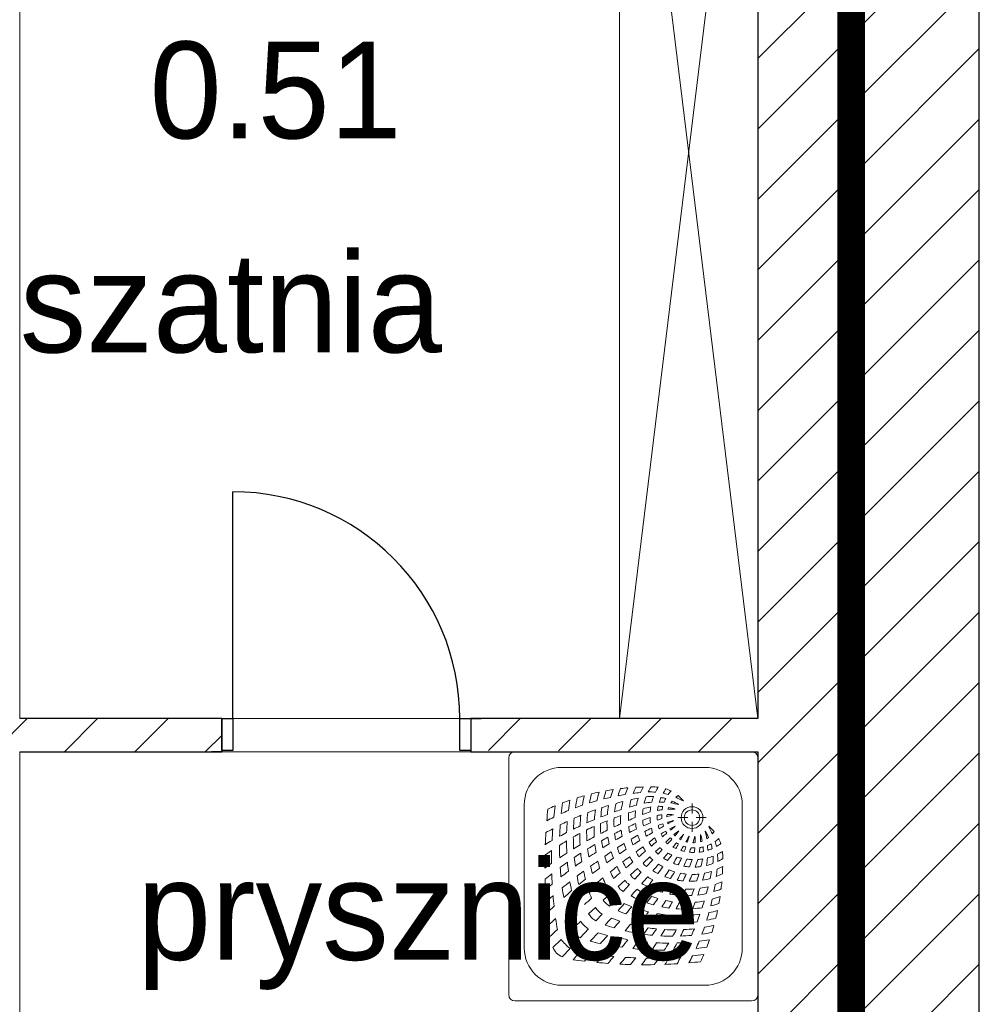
# Model space of a CAD drawing. Header units: millimetres. Extents: x -40063 to 512011, y 350190 to 687060.
# Tile 144 of 256: x 142235 to 145702, y 607765 to 611324. Entities that reach past the tile are written whole.
import ezdxf

# ---------------------------------------------------------------- set-up
doc = ezdxf.new("R2010")
doc.units = ezdxf.units.MM
doc.linetypes.add('DASHDOT', pattern=[1, 0.5, -0.25, 0, -0.25])
for name, color, linetype in [('Elementy Modelu - Strefy', 8, 'Continuous'), ('J_opis pomieszczeń', 8, 'Continuous'), ('Konstrukcja - Ściany zew', 8, 'Continuous'), ('Wnętrze - Umeblowanie', 8, 'Continuous'), ('X_ref', 8, 'Continuous')]:
    doc.layers.add(name, color=color, linetype=linetype)
doc.layers.add('J_zakres opracowania', color=226, linetype='DASHDOT', lineweight=30)
doc.styles.add('GENERATED_STYLE_2', font='txt')

# ---------------------------------------------------------------- blocks, each defined once
blk = doc.blocks.new('fdgdfg')
at = {"layer": 'Elementy Modelu - Strefy', "linetype": 'Continuous', "lineweight": 0}
for p, q in [((-201447.2, 456499.9), (-201447.2, 452409.9)), ((-198780.3, 452409.9), (-198780.3, 456499.9)), ((-201447.2, 452409.9), (-198780.3, 452409.9)), ((-201447.2, 452289.9), (-201447.2, 449689.9)), ((-198780.3, 452289.9), (-201447.2, 452289.9)), ((-198780.3, 449689.9), (-198780.3, 452289.9))]:
    blk.add_line(p, q, dxfattribs=at)
at = {"layer": 'Konstrukcja - Ściany zew', "linetype": 'Continuous'}
for p, q in [((-198480.3, 447199.9), (-198480.3, 457619.9)), ((-198420.3, 457619.9), (-198420.3, 447199.9)), ((-198780.3, 456499.9), (-198780.3, 452409.9)), ((-197980.3, 447699.9), (-197980.3, 455769.9)), ((-198420.3, 454900.9), (-197980.3, 455340.9)), ((-198780.3, 454795.4), (-198480.3, 455095.4)), ((-198420.3, 454646.3), (-197980.3, 455086.3)), ((-198780.3, 454540.9), (-198480.3, 454840.9)), ((-198420.3, 454391.7), (-197980.3, 454831.7)), ((-198780.3, 454286.3), (-198480.3, 454586.3)), ((-198420.3, 454137.2), (-197980.3, 454577.2)), ((-198780.3, 454031.7), (-198480.3, 454331.7)), ((-198420.3, 453882.6), (-197980.3, 454322.6)), ((-198780.3, 453777.2), (-198480.3, 454077.2)), ((-198420.3, 453628.1), (-197980.3, 454068.1)), ((-198780.3, 453522.6), (-198480.3, 453822.6)), ((-198420.3, 453373.5), (-197980.3, 453813.5)), ((-198780.3, 453268.1), (-198480.3, 453568.1)), ((-198420.3, 453119), (-197980.3, 453559)), ((-198780.3, 453013.5), (-198480.3, 453313.5)), ((-198420.3, 452864.4), (-197980.3, 453304.4)), ((-200677.2, 452409.9), (-200677.2, 453229.9)), ((-198780.3, 452759), (-198480.3, 453059)), ((-198420.3, 452609.8), (-197980.3, 453049.8)), ((-198780.3, 452504.4), (-198480.3, 452804.4)), ((-198420.3, 452355.3), (-197980.3, 452795.3)), ((-198780.3, 452249.8), (-198480.3, 452549.8)), ((-198420.3, 452100.7), (-197980.3, 452540.7)), ((-201540.4, 452289.9), (-201420.4, 452409.9)), ((-200717.2, 452409.9), (-201447.2, 452409.9)), ((-201285.8, 452289.9), (-201165.8, 452409.9)), ((-201031.2, 452289.9), (-200911.2, 452409.9)), ((-200717.2, 452409.9), (-200754.2, 452409.9)), ((-200717.2, 452409.9), (-200754.2, 452409.9)), ((-200717.2, 452409.9), (-200717.2, 452294.9)), ((-200717.2, 452409.9), (-200677.2, 452409.9)), ((-200717.2, 452294.9), (-200717.2, 452409.9)), ((-200717.2, 452409.9), (-200717.2, 452294.9)), ((-200677.2, 452409.9), (-200677.2, 452294.9)), ((-199857.2, 452294.9), (-199857.2, 452409.9)), ((-199857.2, 452409.9), (-199817.2, 452409.9)), ((-199817.2, 452409.9), (-199780.2, 452409.9)), ((-199817.2, 452409.9), (-199817.2, 452294.9)), ((-198780.3, 452409.9), (-199817.2, 452409.9)), ((-199817.2, 452409.9), (-199817.2, 452294.9)), ((-199817.2, 452409.9), (-199817.2, 452294.9)), ((-199817.2, 452409.9), (-199780.2, 452409.9)), ((-199753.8, 452294.6), (-199638.5, 452409.9)), ((-199500.4, 452293.3), (-199383.9, 452409.9)), ((-199247.1, 452292.1), (-199129.3, 452409.9)), ((-198993.7, 452290.9), (-198874.8, 452409.9)), ((-200776.7, 452289.9), (-200717.2, 452349.3)), ((-201447.2, 452289.9), (-200717.2, 452289.9)), ((-200717.2, 452289.9), (-200754.2, 452289.9)), ((-200717.2, 452289.9), (-200754.2, 452289.9)), ((-200717.2, 452294.9), (-200717.2, 452289.9)), ((-200677.2, 452294.9), (-200717.2, 452294.9)), ((-200717.2, 452294.9), (-200717.2, 452289.9)), ((-199817.2, 452294.9), (-199857.2, 452294.9)), ((-199817.2, 452294.9), (-199817.2, 452289.9)), ((-199817.2, 452294.9), (-199817.2, 452289.9)), ((-199817.2, 452289.9), (-199780.2, 452289.9)), ((-199817.2, 452289.9), (-198780.3, 452289.9)), ((-199817.2, 452289.9), (-199780.2, 452289.9)), ((-198780.3, 451995.3), (-198480.3, 452295.3)), ((-198780.3, 452289.9), (-198780.3, 449689.9)), ((-198420.3, 451846.2), (-197980.3, 452286.2)), ((-198780.3, 451740.7), (-198480.3, 452040.7)), ((-198420.3, 451591.6), (-197980.3, 452031.6)), ((-198780.3, 451486.2), (-198480.3, 451786.2)), ((-198420.3, 451337), (-197980.3, 451777)), ((-198780.3, 451231.6), (-198480.3, 451531.6)), ((-198420.3, 451082.5), (-197980.3, 451522.5))]:
    blk.add_line(p, q, dxfattribs=at)
at = {"layer": 'Konstrukcja - Ściany zew', "linetype": 'Continuous', "lineweight": 13}
for p, q in [((-199280.3, 452409.9), (-199280.3, 456499.9)), ((-199280.3, 456499.9), (-198780.3, 452409.9)), ((-199280.3, 452409.9), (-198780.3, 456499.9))]:
    blk.add_line(p, q, dxfattribs=at)
at = {"layer": 'Konstrukcja - Ściany zew', "linetype": 'Continuous'}
blk.add_arc((-200677.2, 452409.9), 820, 0, 90, dxfattribs=at)
at = {"layer": 'Wnętrze - Umeblowanie', "color": 252, "linetype": 'Continuous', "lineweight": 5}
for p, q in [((-199657.8, 452289.9), (-198802.8, 452289.9)), ((-199680.3, 451412.4), (-199680.3, 452267.4)), ((-198780.3, 451412.4), (-198780.3, 452267.4)), ((-199489.1, 452233.6), (-198971.6, 452233.6)), ((-199624.1, 451581.1), (-199624.1, 452098.6)), ((-199018.1, 452103.2), (-199018.1, 452067.6)), ((-198836.6, 451581.1), (-198836.6, 452098.6)), ((-199069.3, 452052.1), (-199033.7, 452052.1)), ((-199018.1, 452036.5), (-199018.1, 452000.9)), ((-199002.6, 452052.1), (-198966.9, 452052.1)), ((-199083.4, 451991.3), (-199066, 452004.2)), ((-199078.9, 451986.8), (-199066, 452004.2)), ((-199113, 451963.6), (-199096.6, 451979)), ((-199106.6, 451957.1), (-199091.2, 451973.6)), ((-199149.8, 451929.4), (-199133.6, 451944.4)), ((-199140.8, 451920.4), (-199125.7, 451936.6)), ((-199194.7, 451887.6), (-199170.7, 451909.9)), ((-199182.6, 451875.5), (-199160.3, 451899.5)), ((-199240.3, 451845), (-199215.3, 451868.3)), ((-199225.2, 451829.8), (-199201.9, 451854.8)), ((-199284.9, 451803.5), (-199260.3, 451826.4)), ((-199266.7, 451785.3), (-199243.7, 451809.9)), ((-199338.7, 451753.4), (-199313.5, 451776.8)), ((-199316.8, 451731.5), (-199293.4, 451756.6)), ((-199391.7, 451704), (-199366.5, 451727.5)), ((-199366.1, 451678.5), (-199342.7, 451703.7)), ((-199452.5, 451647.4), (-199420.2, 451677.5)), ((-199422.8, 451617.7), (-199392.7, 451650)), ((-199521.5, 451583.1), (-199490.7, 451611.8)), ((-199487.1, 451548.7), (-199458.4, 451579.5)), ((-199489.1, 451446.1), (-198971.6, 451446.1)), ((-199657.8, 451389.9), (-198802.8, 451389.9))]:
    blk.add_line(p, q, dxfattribs=at)
for radius in [39.4, 28.1]:
    blk.add_circle((-199018.1, 452052.1), radius, dxfattribs=at)
for centre, radius, start, end in [((-199657.8, 452267.4), 22.5, 90, 180), ((-198802.8, 452267.4), 22.5, 0, 90), ((-199489.1, 452098.6), 135, 90, 180), ((-198971.6, 452098.6), 135, 0, 90), ((-199175.6, 451298.4), 864.6, 105.5566, 107.3296), ((-198788.1, 451989), 635.5, 167.056, 170.2461), ((-198848.6, 452000.7), 550.3, 165.5329, 169.0655), ((-199175.6, 451298.4), 864.6, 101.9045, 103.7662), ((-198871.7, 452010.7), 500.5, 164.4999, 168.1851), ((-198938.9, 452023.4), 409.9, 162.1031, 166.4269), ((-199175.6, 451298.4), 864.6, 98.5164, 100.2169), ((-198971.3, 452031.2), 354.1, 159.7902, 164.5754), ((-198973, 452033.7), 327.2, 157.8357, 162.7222), ((-199115.9, 451232.3), 914.5, 99.0727, 100.6838), ((-199175.6, 451298.4), 864.6, 94.945, 96.6712), ((-198995.8, 452041.7), 280.4, 155.0876, 160.4939), ((-198983, 452045.4), 265.1, 153.941, 159.1974), ((-199115.9, 451232.3), 914.5, 95.5728, 97.2133), ((-199175.6, 451298.4), 864.6, 91.2552, 93.0155), ((-199170.9, 451909.5), 235.5, 98.2673, 98.4898), ((-199001.4, 452053.5), 222, 150.4857, 156.3699), ((-199165.1, 452008.4), 120.4, 86.062, 99.0798), ((-198999.3, 452057.4), 197.6, 147.6937, 153.7171), ((-199170.9, 451909.5), 235.5, 84.9338, 91.3531), ((-199160.2, 451957.8), 205.3, 84.3656, 91.6872), ((-198973.6, 452058.1), 196.3, 158.9838, 165.3187), ((-198973.6, 452058.1), 196.3, 148.0048, 154.0349), ((-198980.8, 452059.2), 163.2, 143.6325, 150.3646), ((-199170.9, 451909.5), 235.5, 73.6276, 78.1799), ((-199155, 452026.3), 136.6, 63.4209, 71.7411), ((-199001.1, 452062.2), 126.6, 137.0835, 144.7083), ((-199015.7, 452055.4), 93.2, 124.6184, 131.2703), ((-199155, 452026.3), 136.6, 39.0538, 50.804), ((-199175.6, 451298.4), 864.6, 112.9528, 114.8539), ((-198021.5, 451897.7), 1504.2, 172.4787, 174.0416), ((-198393.2, 451947.7), 1103.9, 171.7816, 173.8239), ((-199175.6, 451298.4), 864.6, 109.1601, 111.0212), ((-198582.7, 451968.2), 888.9, 170.4871, 172.9333), ((-198700.6, 451980.7), 746.4, 168.9506, 171.7612), ((-199115.9, 451232.3), 914.5, 109.0528, 110.7073), ((-199115.9, 451232.3), 914.5, 105.5811, 107.3615), ((-199014.4, 451081), 1059.9, 106.7248, 108.0925), ((-199115.9, 451232.3), 914.5, 102.4254, 104.0124), ((-198971.3, 452031.2), 354.1, 169.4371, 174.7816), ((-198973, 452033.7), 327.2, 167.6445, 173.1584), ((-199014.4, 451081), 1059.9, 103.8261, 105.2178), ((-198999.2, 452041.8), 277.2, 165.702, 171.8878), ((-198988, 452045.6), 260.2, 164.0692, 170.1949), ((-198879.5, 450863.5), 1279.6, 105.3857, 106.5669), ((-199014.4, 451081), 1059.9, 100.7659, 102.1863), ((-199001.4, 452053.5), 222, 161.9479, 168.6423), ((-198999.3, 452057.4), 197.6, 159.2902, 166.1981), ((-199141.3, 451805.9), 302.7, 94.1975, 99.4754), ((-199014.4, 451081), 1059.9, 99.163, 99.2101), ((-198980.8, 452059.2), 163.2, 168.0965, 173.2885), ((-199139.4, 451924.2), 168.8, 84.8247, 90.3698), ((-198980.8, 452059.2), 163.2, 156.1921, 162.3958), ((-199141.3, 451805.9), 302.7, 85.8215, 89.0569), ((-199166.2, 451945.7), 183, 73.2222, 78.6323), ((-199001.1, 452062.2), 126.6, 166.2977, 171.622), ((-199001.1, 452062.2), 126.6, 152.3854, 158.8878), ((-199015.7, 452055.4), 93.2, 142.6304, 147.8613), ((-199141.3, 451805.9), 302.7, 75.7178, 81.1284), ((-199166.2, 451945.7), 183, 57.0557, 65.3318), ((-198667.9, 452966.3), 935.1, 244.0421, 245.9516), ((-197683.4, 451882), 1866.4, 173.8199, 175.1177), ((-199115.9, 451232.3), 914.5, 112.4302, 114.1927), ((-199014.4, 451081), 1059.9, 112.4747, 113.8946), ((-198788.1, 451989), 635.5, 173.5486, 177.0249), ((-198848.6, 452000.7), 550.3, 172.7175, 176.5999), ((-199014.4, 451081), 1059.9, 109.4447, 111.0051), ((-198871.7, 452010.7), 500.5, 171.9865, 176.0814), ((-198938.9, 452023.4), 409.9, 170.8547, 175.6651), ((-198879.5, 450863.5), 1279.6, 110.3257, 111.459), ((-198930.9, 451070.3), 1047.7, 109.2129, 110.6163), ((-198879.5, 450863.5), 1279.6, 107.9317, 109.0851), ((-198999.2, 452041.8), 277.2, 176.3073, 182.5294), ((-198988, 452045.6), 260.2, 174.8156, 180.8272), ((-198930.9, 451070.3), 1047.7, 106.1407, 107.5675), ((-199001.4, 452053.5), 222, 173.9956, 180.3071), ((-198999.3, 452057.4), 197.6, 172.2145, 178.3975), ((-199069.7, 451745.5), 341.9, 106.9455, 111.8192), ((-199083.2, 451665.3), 433.5, 101.1727, 104.9541), ((-198973.6, 452058.1), 196.3, 170.4637, 175.7817), ((-199105.7, 451865.5), 198.2, 96.3774, 101.1212), ((-198980.8, 452059.2), 163.2, 179.7444, 185.8087), ((-199091.6, 451779.1), 303.6, 96.592, 99.7282), ((-199001.1, 452062.2), 126.6, 179.89, 186.1614), ((-199015.7, 452055.4), 93.2, 174.9225, 180.3158), ((-198783.4, 451086.4), 1021.8, 107.1695, 108.5766), ((-199105.7, 451865.5), 198.2, 84.0035, 90.8126), ((-199015.7, 452055.4), 93.2, 158.8798, 163.1889), ((-199091.6, 451779.1), 303.6, 87.5675, 92.5262), ((-199147.1, 451867.8), 225.7, 72.3069, 78.6483), ((-199018.2, 452052), 67.7, 153, 153.3305), ((-199115.9, 451232.3), 914.5, 116.0552, 117.8467), ((-198393.2, 451947.7), 1103.9, 175.9289, 178.09), ((-199014.4, 451081), 1059.9, 115.3851, 116.9202), ((-198582.7, 451968.2), 888.9, 175.4607, 178.0756), ((-198700.6, 451980.7), 746.4, 174.6699, 177.705), ((-198879.5, 450863.5), 1279.6, 115.1232, 116.2963), ((-198879.5, 450863.5), 1279.6, 112.5875, 113.8953), ((-198938.9, 452023.4), 409.9, 178.9241, 184.0071), ((-198930.9, 451070.3), 1047.7, 112.116, 113.505), ((-198971.3, 452031.2), 354.1, 178.4231, 183.997), ((-198973, 452033.7), 327.2, 176.9932, 182.674), ((-198630.9, 450608.2), 1560.9, 114.4094, 115.377), ((-198630.9, 450608.2), 1560.9, 112.3055, 113.2926), ((-198607.5, 450663.5), 1499.3, 114.2057, 115.243), ((-199001.4, 452053.5), 222, 185.8313, 191.1444), ((-198941.3, 451453.9), 641.3, 110.8759, 113.4288), ((-198999.3, 452057.4), 197.6, 184.3804, 190.2664), ((-198783.4, 451086.4), 1021.8, 112.126, 113.6742), ((-198973.6, 452058.1), 196.3, 181.4714, 187.3755), ((-198783.4, 451086.4), 1021.8, 109.6514, 110.6135), ((-198952.5, 451529.5), 528.8, 108.8716, 110.7776), ((-198980.8, 452059.2), 163.2, 192.5047, 196.7611), ((-198058.2, 450154.6), 2148.1, 119.6526, 120.1462), ((-199001.1, 452062.2), 126.6, 194.8011, 198.8045), ((-198952.5, 451529.5), 528.8, 104.5128, 106.9547), ((-199015.7, 452055.4), 93.2, 192.4548, 195.7089), ((-198058.2, 450154.6), 2148.1, 118.5547, 119.1761), ((-198888.5, 451603.2), 459.2, 114.438, 117.1542), ((-193383.2, 445096.6), 8965.9, 129.43616, 129.57711), ((-199043.9, 451915.2), 136.6, 39.196, 50.9462), ((-198103.9, 452402.3), 935.1, 204.0484, 205.9579), ((-197683.4, 451882), 1866.4, 176.4427, 177.7819), ((-199014.4, 451081), 1059.9, 118.5744, 120.1169), ((-198021.5, 451897.7), 1504.2, 175.6486, 177.2877), ((-198879.5, 450863.5), 1279.6, 117.5376, 118.8267), ((-198930.9, 451070.3), 1047.7, 118.0536, 119.5121), ((-198788.1, 451989), 635.5, 179.4694, 183.2131), ((-198930.9, 451070.3), 1047.7, 114.9042, 116.5241), ((-198848.6, 452000.7), 550.3, 179.2729, 183.442), ((-198871.7, 452010.7), 500.5, 178.8691, 183.254), ((-198630.9, 450608.2), 1560.9, 116.3855, 117.3405), ((-198607.5, 450663.5), 1499.3, 116.3954, 117.4174), ((-198973, 452033.7), 327.2, 186.9155, 190.9992), ((-198999.2, 452041.8), 277.2, 187.3268, 191.8912), ((-198988, 452045.6), 260.2, 185.7466, 190.4308), ((-198783.4, 451086.4), 1021.8, 115.244, 116.7853), ((-198952.5, 451529.5), 528.8, 119.6178, 122.7079), ((-199001.4, 452053.5), 222, 196.8274, 202.1523), ((-198952.5, 451529.5), 528.8, 113.6707, 116.5727), ((-198999.3, 452057.4), 197.6, 196.1403, 201.5744), ((-198058.2, 450154.6), 2148.1, 120.8741, 121.5744), ((-198973.6, 452058.1), 196.3, 193.0403, 197.731), ((-198888.5, 451603.2), 459.2, 119.3188, 121.7595), ((-198980.8, 452059.2), 163.2, 203.6956, 207.934), ((-193383.2, 445096.6), 8965.9, 129.68965, 129.82174), ((-199001.1, 452062.2), 126.6, 207.5784, 211.5243), ((-199015.7, 452055.4), 93.2, 207.8934, 211.113), ((-199015.7, 452055.4), 93.2, 223.4687, 225.4047), ((-199014.8, 452054.5), 93.2, 224.5953, 226.5313), ((-205973.6, 457687), 8965.9, 320.42289, 320.56384), ((-199467, 452181.7), 459.2, 332.8458, 335.562), ((-199018.2, 452052), 67.7, 296.6695, 297), ((-199291.1, 451978.6), 303.6, 357.4738, 2.4325), ((-199202.4, 451923.1), 225.7, 11.3517, 17.6931), ((-199124.5, 451904), 183, 24.6682, 32.9443), ((-199264.2, 451928.9), 302.7, 8.8716, 14.2822), ((-199014.8, 452054.5), 93.2, 318.7297, 325.3816), ((-198879.5, 450863.5), 1279.6, 120.2451, 121.5191), ((-198930.9, 451070.3), 1047.7, 121.0716, 122.7127), ((-198393.2, 451947.7), 1103.9, 179.7859, 182.1023), ((-198582.7, 451968.2), 888.9, 180.0359, 182.849), ((-198700.6, 451980.7), 746.4, 179.8991, 183.1703), ((-198630.9, 450608.2), 1560.9, 120.479, 121.4725), ((-198630.9, 450608.2), 1560.9, 118.3183, 119.427), ((-198607.5, 450663.5), 1499.3, 120.5277, 121.701), ((-198871.7, 452010.7), 500.5, 186.3989, 189.6815), ((-198607.5, 450663.5), 1499.3, 118.4603, 119.473), ((-198938.9, 452023.4), 409.9, 187.6617, 191.345), ((-198783.4, 451086.4), 1021.8, 121.5257, 123.0594), ((-198971.3, 452031.2), 354.1, 188.0533, 192.0312), ((-198783.4, 451086.4), 1021.8, 118.4623, 119.9952), ((-198638.4, 450945.5), 1190.7, 121.6738, 123.039), ((-198999.2, 452041.8), 277.2, 197.4065, 202.0387), ((-198988, 452045.6), 260.2, 195.873, 200.616), ((-198058.2, 450154.6), 2148.1, 122.3277, 123.1056), ((-198888.5, 451603.2), 459.2, 125.1743, 128.3067), ((-198999.3, 452057.4), 197.6, 208.3461, 213.1161), ((-193383.2, 445096.6), 8965.9, 129.99989, 130.15365), ((-198973.6, 452058.1), 196.3, 203.9046, 208.3479), ((-198980.8, 452059.2), 163.2, 215.8661, 217.4927), ((-199010.9, 452089.4), 163.2, 232.5073, 234.1339), ((-199001.1, 452062.2), 126.6, 221.099, 222.8153), ((-199008, 452069.1), 126.6, 227.1847, 228.901), ((-205973.6, 457687), 8965.9, 320.17826, 320.31035), ((-199467, 452181.7), 459.2, 328.2405, 330.6812), ((-199008, 452069.1), 126.6, 238.4757, 242.4216), ((-199014.8, 452054.5), 93.2, 238.887, 242.1066), ((-200915.6, 453012), 2148.1, 330.8239, 331.4453), ((-199014.8, 452054.5), 93.2, 254.2911, 257.5452), ((-199540.6, 452117.6), 528.8, 343.0453, 345.4872), ((-199983.8, 452286.8), 1021.8, 341.4234, 342.8305), ((-199014.8, 452054.5), 93.2, 269.6842, 275.0775), ((-199204.7, 451964.4), 198.2, 359.1874, 5.9965), ((-199014.8, 452054.5), 93.2, 286.8111, 291.1202), ((-199014.8, 452054.5), 93.2, 302.1387, 307.3696), ((-199008, 452069.1), 126.6, 291.1122, 297.6146), ((-199264.2, 451928.9), 302.7, 0.9431, 4.1785), ((-199124.5, 451904), 183, 11.3677, 16.7778), ((-199008, 452069.1), 126.6, 305.2917, 312.9165), ((-199160.7, 451899.3), 235.5, 11.8201, 16.3724), ((-199010.9, 452089.4), 163.2, 299.6354, 306.3675), ((-199043.9, 451915.2), 136.6, 18.2589, 26.5791), ((-197683.4, 451882), 1866.4, 178.9625, 180.3711), ((-198930.9, 451070.3), 1047.7, 124.5668, 126.1928), ((-198021.5, 451897.7), 1504.2, 178.6534, 180.4009), ((-198630.9, 450608.2), 1560.9, 122.5402, 123.6727), ((-198607.5, 450663.5), 1499.3, 122.8265, 123.8881), ((-198788.1, 451989), 635.5, 185.9324, 188.6814), ((-198848.6, 452000.7), 550.3, 186.4367, 189.5059), ((-198649.5, 450772.3), 1358, 121.7444, 123.1046), ((-198638.4, 450945.5), 1190.7, 124.3502, 125.7138), ((-198971.3, 452031.2), 354.1, 196.8435, 200.751), ((-198973, 452033.7), 327.2, 195.9778, 200.1069), ((-198058.2, 450154.6), 2148.1, 123.8911, 124.673), ((-196687, 448578.7), 4199.8, 126.6846, 127.0993), ((-198988, 452045.6), 260.2, 206.77, 211.2526), ((-193383.2, 445096.6), 8965.9, 130.33581, 130.5365), ((-199001.4, 452053.5), 222, 208.7581, 213.4855), ((-198999.3, 452057.4), 197.6, 220.3725, 222.2207), ((-199012.8, 452070.9), 197.6, 227.7793, 229.6275), ((-198973.6, 452058.1), 196.3, 215.3872, 217.0355), ((-199012.1, 452096.6), 196.3, 232.9645, 234.6128), ((-205973.6, 457687), 8965.9, 319.84635, 320.00011), ((-199467, 452181.7), 459.2, 321.6933, 324.8257), ((-199012.1, 452096.6), 196.3, 241.6521, 246.0954), ((-199010.9, 452089.4), 163.2, 242.066, 246.3044), ((-200915.6, 453012), 2148.1, 329.8538, 330.3474), ((-199010.9, 452089.4), 163.2, 253.2389, 257.4953), ((-199008, 452069.1), 126.6, 251.1955, 255.1989), ((-199540.6, 452117.6), 528.8, 339.2224, 341.1284), ((-199983.8, 452286.8), 1021.8, 339.3865, 340.3486), ((-199010.9, 452089.4), 163.2, 264.1913, 270.2556), ((-199008, 452069.1), 126.6, 263.8386, 270.11), ((-199204.7, 451964.4), 198.2, 348.8788, 353.6226), ((-199291.1, 451978.6), 303.6, 350.2718, 353.408), ((-199010.9, 452089.4), 163.2, 276.7115, 281.9035), ((-199008, 452069.1), 126.6, 278.378, 283.7023), ((-199146, 451930.8), 168.8, 359.6302, 5.1753), ((-199010.9, 452089.4), 163.2, 287.6042, 293.8079), ((-199012.1, 452096.6), 196.3, 295.9651, 301.9952), ((-199160.7, 451899.3), 235.5, 358.6469, 5.0662), ((-199112.4, 451910), 205.3, 358.3128, 5.6344), ((-198630.9, 450608.2), 1560.9, 124.9768, 126.0651), ((-198607.5, 450663.5), 1499.3, 125.0381, 126.2732), ((-198582.7, 451968.2), 888.9, 184.9824, 187.0993), ((-198700.6, 451980.7), 746.4, 185.5886, 188.0087), ((-198649.5, 450772.3), 1358, 124.3788, 125.5811), ((-198365.3, 450438.7), 1762.5, 124.3008, 125.3332), ((-198871.7, 452010.7), 500.5, 193.4016, 196.3818), ((-198938.9, 452023.4), 409.9, 195.7242, 199.1802), ((-198058.2, 450154.6), 2148.1, 125.3959, 126.1709), ((-196687, 448578.7), 4199.8, 127.4962, 127.918), ((-198973, 452033.7), 327.2, 205.6884, 209.8756), ((-193383.2, 445096.6), 8965.9, 130.7207, 130.92724), ((-198999.2, 452041.8), 277.2, 208.1957, 212.7383), ((-198988, 452045.6), 260.2, 217.4055, 219.2965), ((-199024.6, 452082.2), 260.2, 230.7035, 232.5945), ((-199001.4, 452053.5), 222, 220.2953, 222.2018), ((-199016.7, 452068.8), 222, 227.7982, 229.7047), ((-205973.6, 457687), 8965.9, 319.4635, 319.66419), ((-199016.7, 452068.8), 222, 236.5145, 241.2419), ((-199012.8, 452070.9), 197.6, 236.8839, 241.6539), ((-200915.6, 453012), 2148.1, 328.4256, 329.1259), ((-199012.8, 452070.9), 197.6, 248.4256, 253.8597), ((-199012.1, 452096.6), 196.3, 252.269, 256.9597), ((-199540.6, 452117.6), 528.8, 333.4273, 336.3293), ((-199983.8, 452286.8), 1021.8, 336.3258, 337.874), ((-199012.1, 452096.6), 196.3, 262.6245, 268.5286), ((-199616.3, 452128.9), 641.3, 336.5712, 339.1241), ((-199324.7, 452000.5), 341.9, 338.1808, 343.0545), ((-199012.1, 452096.6), 196.3, 274.2183, 279.5363), ((-199404.8, 451987), 433.5, 345.0459, 348.8273), ((-199264.2, 451928.9), 302.7, 350.5246, 355.8025), ((-199012.8, 452070.9), 197.6, 283.8019, 290.7098), ((-199012.1, 452096.6), 196.3, 284.6813, 291.0162), ((-199061.8, 451905.1), 120.4, 350.9202, 3.938), ((-199989.2, 452055.7), 1059.9, 350.7899, 350.837), ((-199012.8, 452070.9), 197.6, 296.2829, 302.3063), ((-198607.5, 450663.5), 1499.3, 127.7297, 128.908), ((-198021.5, 451897.7), 1504.2, 181.8453, 183.2695), ((-198393.2, 451947.7), 1103.9, 183.9219, 185.7175), ((-198649.5, 450772.3), 1358, 126.8933, 128.3212), ((-198365.3, 450438.7), 1762.5, 126.3527, 127.3137), ((-198788.1, 451989), 635.5, 191.8787, 194.5372), ((-198848.6, 452000.7), 550.3, 193.0421, 195.9266), ((-198058.2, 450154.6), 2148.1, 127.0279, 127.8959), ((-196687, 448578.7), 4199.8, 128.2881, 128.7048), ((-198938.9, 452023.4), 409.9, 204.0771, 207.8554), ((-193383.2, 445096.6), 8965.9, 131.10129, 131.30523), ((-198971.3, 452031.2), 354.1, 206.1376, 210.229), ((-198973, 452033.7), 327.2, 215.219, 217.1214), ((-198999.2, 452041.8), 277.2, 218.7401, 220.7182), ((-199028.4, 452071), 277.2, 229.2818, 231.2599), ((-199024.6, 452082.2), 260.2, 238.7474, 243.23), ((-202491.5, 454383.2), 4199.8, 322.9008, 323.3154), ((-200915.6, 453012), 2148.1, 326.8944, 327.6723), ((-199016.7, 452068.8), 222, 247.8477, 253.1726), ((-199540.6, 452117.6), 528.8, 327.2921, 330.3822), ((-199983.8, 452286.8), 1021.8, 333.2147, 334.756), ((-199016.7, 452068.8), 222, 258.8556, 264.1687), ((-200406.7, 452462.7), 1499.3, 334.757, 335.7943), ((-199012.8, 452070.9), 197.6, 259.7336, 265.6196), ((-200462, 452439.2), 1560.9, 336.7074, 337.6945), ((-199016.7, 452068.8), 222, 269.6929, 276.0044), ((-199012.8, 452070.9), 197.6, 271.6025, 277.7855), ((-199999.9, 452139.3), 1047.7, 342.4325, 343.8593), ((-200206.7, 452190.7), 1279.6, 343.4331, 344.6143), ((-199016.7, 452068.8), 222, 281.3577, 288.0521), ((-199989.2, 452055.7), 1059.9, 347.8137, 349.2341), ((-199837.9, 451954.2), 914.5, 352.7867, 354.4272), ((-199024.8, 452087.2), 265.1, 290.8026, 296.059), ((-199160.7, 451899.3), 235.5, 351.5102, 351.7327), ((-199016.7, 452068.8), 222, 293.6301, 299.5143), ((-199771.8, 451894.6), 864.6, 356.9845, 358.7448), ((-197683.4, 451882), 1866.4, 181.5933, 182.7977), ((-198649.5, 450772.3), 1358, 130.0453, 131.4012), ((-198365.3, 450438.7), 1762.5, 128.3665, 129.523), ((-198582.7, 451968.2), 888.9, 189.559, 191.6861), ((-198700.6, 451980.7), 746.4, 190.8315, 193.2228), ((-198058.2, 450154.6), 2148.1, 128.7668, 129.5894), ((-196687, 448578.7), 4199.8, 129.1772, 129.6324), ((-198848.6, 452000.7), 550.3, 199.9273, 203.1235), ((-193383.2, 445096.6), 8965.9, 131.54135, 131.76011), ((-198871.7, 452010.7), 500.5, 200.6281, 203.9665), ((-198971.3, 452031.2), 354.1, 215.3155, 217.2306), ((-199039, 452098.9), 354.1, 232.7694, 234.6845), ((-199036.4, 452097.2), 327.2, 232.8786, 234.781), ((-205973.6, 457687), 8965.9, 319.07276, 319.2793), ((-199036.4, 452097.2), 327.2, 240.1244, 244.3116), ((-199028.4, 452071), 277.2, 237.2617, 241.8043), ((-202491.5, 454383.2), 4199.8, 322.082, 322.5038), ((-200915.6, 453012), 2148.1, 325.327, 326.1089), ((-199028.4, 452071), 277.2, 247.9613, 252.5935), ((-199024.6, 452082.2), 260.2, 249.384, 254.127), ((-199024.6, 452082.2), 260.2, 259.5692, 264.2534), ((-199024.6, 452082.2), 260.2, 269.1728, 275.1844), ((-199024.6, 452082.2), 260.2, 279.8051, 285.9308), ((-199837.9, 451954.2), 914.5, 349.3162, 350.9273), ((-199028.5, 452074.4), 280.4, 289.5061, 294.9124), ((-199771.8, 451894.6), 864.6, 353.3288, 355.055), ((-198393.2, 451947.7), 1103.9, 187.7802, 189.6067), ((-198058.2, 450154.6), 2148.1, 130.4947, 131.4994), ((-196687, 448578.7), 4199.8, 130.0988, 130.5395), ((-198788.1, 451989), 635.5, 198.1277, 201.0486), ((-199238.6, 451826.7), 90, 213.6661, 222.8255), ((-198938.9, 452023.4), 409.9, 212.4326, 214.2719), ((-199046.8, 452131.3), 409.9, 235.7281, 237.5674), ((-205973.6, 457687), 8965.9, 318.69477, 318.89871), ((-199039, 452098.9), 354.1, 239.771, 243.8624), ((-202491.5, 454383.2), 4199.8, 321.2952, 321.7119), ((-199036.4, 452097.2), 327.2, 249.8931, 254.0222), ((-200124.7, 452431.8), 1190.7, 326.961, 328.3262), ((-199983.8, 452286.8), 1021.8, 330.0048, 331.5377), ((-199036.4, 452097.2), 327.2, 259.0008, 263.0845), ((-199028.4, 452071), 277.2, 258.1088, 262.6732), ((-200406.7, 452462.7), 1499.3, 332.5826, 333.6046), ((-200462, 452439.2), 1560.9, 334.623, 335.5906), ((-199028.4, 452071), 277.2, 267.4706, 273.6927), ((-199999.9, 452139.3), 1047.7, 339.3837, 340.7871), ((-200206.7, 452190.7), 1279.6, 340.9149, 342.0683), ((-199036.4, 452097.2), 327.2, 276.8416, 282.3555), ((-199028.4, 452071), 277.2, 278.1122, 284.298), ((-199989.2, 452055.7), 1059.9, 344.7822, 346.1739), ((-199036.4, 452097.2), 327.2, 287.2778, 292.1643), ((-198365.3, 450438.7), 1762.5, 130.9439, 132.0179), ((-197683.4, 451882), 1866.4, 184.1137, 185.3442), ((-198021.5, 451897.7), 1504.2, 184.8687, 186.3292), ((-196687, 448578.7), 4199.8, 131.025, 131.5674), ((-198582.7, 451968.2), 888.9, 194.4018, 196.7), ((-193383.2, 445096.6), 8965.9, 131.98875, 132.20562), ((-199265.5, 451805.9), 90, 215.6468, 225.5471), ((-199264.3, 451804.7), 90, 224.4529, 234.3532), ((-199243.5, 451831.5), 90, 227.1745, 236.3339), ((-205973.6, 457687), 8965.9, 318.23989, 318.45865), ((-199059.5, 452198.5), 500.5, 246.0335, 249.3719), ((-199046.8, 452131.3), 409.9, 242.1446, 245.9229), ((-200915.6, 453012), 2148.1, 323.8291, 324.6041), ((-199046.8, 452131.3), 409.9, 250.8198, 254.2758), ((-199039, 452098.9), 354.1, 249.249, 253.1565), ((-200124.7, 452431.8), 1190.7, 324.2862, 325.6498), ((-199983.8, 452286.8), 1021.8, 326.9406, 328.4743), ((-199039, 452098.9), 354.1, 257.9688, 261.9467), ((-200406.7, 452462.7), 1499.3, 330.527, 331.5397), ((-200462, 452439.2), 1560.9, 332.6595, 333.6145), ((-199039, 452098.9), 354.1, 266.003, 271.5769), ((-199036.4, 452097.2), 327.2, 267.326, 273.0068), ((-199999.9, 452139.3), 1047.7, 336.495, 337.884), ((-200206.7, 452190.7), 1279.6, 338.541, 339.6743), ((-199039, 452098.9), 354.1, 275.2184, 280.5629), ((-199989.2, 452055.7), 1059.9, 341.9075, 343.2752), ((-199837.9, 451954.2), 914.5, 345.9876, 347.5746), ((-199046.8, 452131.3), 409.9, 283.5731, 287.8969), ((-199039, 452098.9), 354.1, 285.4246, 290.2098), ((-199771.8, 451894.6), 864.6, 349.7831, 351.4836), ((-198058.2, 450154.6), 2148.1, 132.7562, 133.678), ((-198393.2, 451947.7), 1103.9, 191.8556, 193.8074), ((-193383.2, 445096.6), 8965.9, 132.44503, 132.71476), ((-199316.3, 451753.2), 90, 213.1469, 224.6807), ((-199289.6, 451774.3), 90, 211.3122, 222.1558), ((-199295.9, 451780.6), 90, 227.8442, 238.6878), ((-199069.4, 452221.6), 550.3, 246.8765, 250.0727), ((-202491.5, 454383.2), 4199.8, 320.3676, 320.8228), ((-200915.6, 453012), 2148.1, 322.1041, 322.9721), ((-199059.5, 452198.5), 500.5, 253.6182, 256.5984), ((-200631.4, 452704.9), 1762.5, 324.6668, 325.6992), ((-200297.9, 452420.6), 1358, 326.8954, 328.2556), ((-199059.5, 452198.5), 500.5, 260.3185, 263.6011), ((-200406.7, 452462.7), 1499.3, 328.299, 329.4723), ((-199046.8, 452131.3), 409.9, 258.655, 262.3383), ((-199046.8, 452131.3), 409.9, 265.9929, 271.0759), ((-199059.5, 452198.5), 500.5, 273.9186, 278.0135), ((-199046.8, 452131.3), 409.9, 274.3349, 279.1453), ((-199989.2, 452055.7), 1059.9, 338.9949, 340.5553), ((-199837.9, 451954.2), 914.5, 342.6385, 344.4189), ((-199059.5, 452198.5), 500.5, 281.8149, 285.5), ((-199771.8, 451894.6), 864.6, 346.2338, 348.0955), ((-196687, 448578.7), 4199.8, 132.253, 132.7354), ((-198021.5, 451897.7), 1504.2, 188.0389, 189.5966), ((-199343.7, 451724.9), 90, 211.7967, 224.2789), ((-199372.3, 451697.9), 11.2, 224.6807, 225.3193), ((-199316.9, 451753.9), 90, 225.3193, 236.8531), ((-205973.6, 457687), 8965.9, 317.79438, 318.01125), ((-199081.2, 452282), 635.5, 248.9514, 251.8723), ((-202491.5, 454383.2), 4199.8, 319.4605, 319.9012), ((-200915.6, 453012), 2148.1, 320.4106, 321.2332), ((-199081.2, 452282), 635.5, 255.4628, 258.1213), ((-199069.4, 452221.6), 550.3, 254.0734, 256.9579), ((-199069.4, 452221.6), 550.3, 260.4941, 263.5633), ((-200462, 452439.2), 1560.9, 330.573, 331.6817), ((-199069.4, 452221.6), 550.3, 266.558, 270.7271), ((-199059.5, 452198.5), 500.5, 266.746, 271.1309), ((-199999.9, 452139.3), 1047.7, 333.4759, 335.0958), ((-200206.7, 452190.7), 1279.6, 336.1047, 337.4125), ((-199069.4, 452221.6), 550.3, 273.4001, 277.2825), ((-199069.4, 452221.6), 550.3, 280.9345, 284.4671), ((-197683.4, 451882), 1866.4, 186.7256, 188.0018), ((-193383.2, 445096.6), 8965.9, 133.05993, 133.2958), ((-199374.3, 451691.9), 90, 209.6831, 223.2253), ((-199378.3, 451695.9), 90, 226.7747, 240.3169), ((-199345.3, 451726.5), 90, 225.7211, 238.2033), ((-205973.6, 457687), 8965.9, 317.28524, 317.55497), ((-199102, 452487.5), 888.9, 253.3, 255.5982), ((-199089.4, 452369.6), 746.4, 251.0222, 253.6299), ((-199089.4, 452369.6), 746.4, 256.7772, 259.1685), ((-200631.4, 452704.9), 1762.5, 322.6863, 323.6473), ((-200297.9, 452420.6), 1358, 324.4189, 325.6212), ((-199089.4, 452369.6), 746.4, 261.9913, 264.4114), ((-199081.2, 452282), 635.5, 261.3186, 264.0676), ((-200406.7, 452462.7), 1499.3, 326.1119, 327.1735), ((-200462, 452439.2), 1560.9, 328.5275, 329.521), ((-199081.2, 452282), 635.5, 266.7869, 270.5306), ((-199999.9, 452139.3), 1047.7, 330.4879, 331.9464), ((-200206.7, 452190.7), 1279.6, 333.7037, 334.8768), ((-199081.2, 452282), 635.5, 272.9751, 276.4514), ((-199989.2, 452055.7), 1059.9, 336.1054, 337.5253), ((-199837.9, 451954.2), 914.5, 339.2927, 340.9472), ((-199089.4, 452369.6), 746.4, 278.2388, 281.0494), ((-199081.2, 452282), 635.5, 279.7539, 282.944), ((-199771.8, 451894.6), 864.6, 342.6704, 344.4434), ((-199416, 451662), 90, 213.8799, 228.4865), ((-199408.2, 451654.2), 90, 221.5135, 236.1201), ((-199122.5, 452677), 1103.9, 256.1926, 258.1444), ((-202491.5, 454383.2), 4199.8, 318.4326, 318.975), ((-200915.6, 453012), 2148.1, 318.5006, 319.5053), ((-199102, 452487.5), 888.9, 258.3139, 260.441), ((-200631.4, 452704.9), 1762.5, 320.477, 321.6335), ((-200297.9, 452420.6), 1358, 321.6788, 323.1067), ((-199102, 452487.5), 888.9, 262.9007, 265.0176), ((-200406.7, 452462.7), 1499.3, 323.7268, 324.9619), ((-200462, 452439.2), 1560.9, 326.3273, 327.4598), ((-199102, 452487.5), 888.9, 267.151, 269.9641), ((-199089.4, 452369.6), 746.4, 266.8297, 270.1009), ((-199999.9, 452139.3), 1047.7, 327.2873, 328.9284), ((-200206.7, 452190.7), 1279.6, 331.1733, 332.4624), ((-199102, 452487.5), 888.9, 271.9244, 274.5393), ((-199089.4, 452369.6), 746.4, 272.295, 275.3301), ((-199989.2, 452055.7), 1059.9, 333.0798, 334.6149), ((-199837.9, 451954.2), 914.5, 335.8073, 337.5698), ((-199102, 452487.5), 888.9, 277.0667, 279.5129), ((-199771.8, 451894.6), 864.6, 338.9788, 340.8399), ((-199489.1, 451581.1), 135, 180, 270), ((-199440.9, 451623.3), 90, 206.5187, 222.3183), ((-199446.9, 451629.3), 90, 227.6817, 243.4813), ((-205973.6, 457687), 8965.9, 316.7042, 316.94007), ((-199172.5, 453048.7), 1504.2, 260.4034, 261.9611), ((-202491.5, 454383.2), 4199.8, 317.2646, 317.747), ((-199122.5, 452677), 1103.9, 260.3933, 262.2198), ((-199122.5, 452677), 1103.9, 264.2825, 266.0781), ((-199122.5, 452677), 1103.9, 267.8977, 270.2141), ((-199122.5, 452677), 1103.9, 271.91, 274.0711), ((-199122.5, 452677), 1103.9, 276.1761, 278.2184), ((-198971.6, 451581.1), 135, 270, 0), ((-199188.2, 453386.8), 1866.4, 261.9982, 263.2744), ((-200915.6, 453012), 2148.1, 316.322, 317.2438), ((-199188.2, 453386.8), 1866.4, 264.6558, 265.8863), ((-199172.5, 453048.7), 1504.2, 263.6708, 265.1313), ((-200631.4, 452704.9), 1762.5, 317.9821, 319.0561), ((-200297.9, 452420.6), 1358, 318.5988, 319.9547), ((-199172.5, 453048.7), 1504.2, 266.7305, 268.1547), ((-200406.7, 452462.7), 1499.3, 321.092, 322.2703), ((-200462, 452439.2), 1560.9, 323.9349, 325.0232), ((-199172.5, 453048.7), 1504.2, 269.5991, 271.3466), ((-199999.9, 452139.3), 1047.7, 323.8072, 325.4332), ((-200206.7, 452190.7), 1279.6, 328.4809, 329.7549), ((-199188.2, 453386.8), 1866.4, 272.2181, 273.5573), ((-199172.5, 453048.7), 1504.2, 272.7123, 274.3514), ((-199989.2, 452055.7), 1059.9, 329.8831, 331.4256), ((-199837.9, 451954.2), 914.5, 332.1533, 333.9448), ((-199188.2, 453386.8), 1866.4, 274.8823, 276.1801), ((-199172.5, 453048.7), 1504.2, 275.9584, 277.5213), ((-199771.8, 451894.6), 864.6, 335.1461, 337.0472), ((-199188.2, 453386.8), 1866.4, 267.2023, 268.4067), ((-199188.2, 453386.8), 1866.4, 269.6289, 271.0375), ((-199657.8, 451412.4), 22.5, 180, 270), ((-198802.8, 451412.4), 22.5, 270, 0)]:
    blk.add_arc(centre, radius, start, end, dxfattribs=at)
at = {"layer": 'Elementy Modelu - Strefy', "lineweight": 13, "style": 'GENERATED_STYLE_2'}
blk.add_text('0.51', height=350, dxfattribs=at).set_placement((-200977.9, 454507.2))
at = {"layer": 'J_opis pomieszczeń', "linetype": 'Continuous', "style": 'GENERATED_STYLE_2'}
for s, p in [('szatnia', (-201447.2, 453733.8)), ('prysznice', (-201023.1, 451538.1))]:
    blk.add_text(s, height=359.99, dxfattribs=at).set_placement(p)

msp = doc.modelspace()

# ---------------------------------------------------------------- linework, layer by layer
at = {"layer": 'J_zakres opracowania', "ltscale": 1000, "const_width": 100}
msp.add_lwpolyline([(145238.97833, 603150.87452), (179698.13773, 603150.87452), (179698.13773, 613450.86815), (168198.34775, 613450.86815), (168198.34775, 623228.22314), (179787.48799, 623228.22314), (179787.48799, 655328.15213), (172267.92013, 655328.15213), (172267.92013, 661215.50192), (178887.83809, 661215.50192), (178887.83809, 667165.49127), (169238.45678, 667165.49127), (169238.45678, 670965.36364), (139342.26689, 670965.36364), (139342.26689, 660371.72463), (168578.26628, 660371.72463), (168578.26628, 636879.36656), (155218.96566, 636879.36656), (155218.96566, 616919.40233), (145238.97833, 616919.40233), (145238.97833, 603150.87452)], dxfattribs=at)

# ---------------------------------------------------------------- block references
at = {"layer": 'X_ref'}
msp.add_blockref('fdgdfg', (343682.59614, 156387.58931), dxfattribs=at)

doc.saveas('drawing.dxf')
